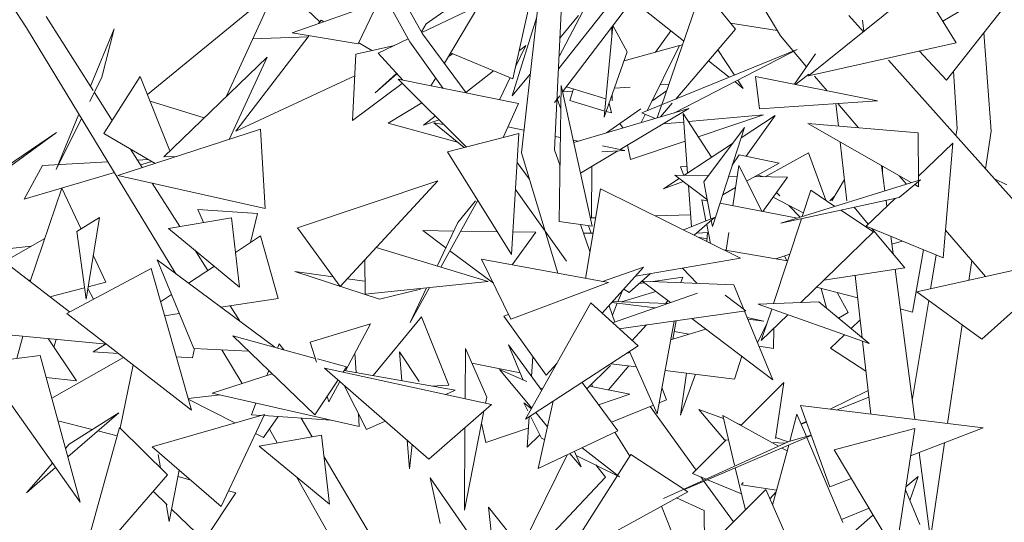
# Model space of a CAD drawing. Header units: metres. Extents: x -14.5 to 13.1, y -18.9 to 3.3.
# Tile 160 of 216: x 11.075 to 11.345, y 2.141 to 2.279. Entities that reach past the tile are written whole.
import ezdxf

# ---------------------------------------------------------------- set-up
doc = ezdxf.new("R2010")
doc.units = ezdxf.units.M
doc.layers.add('G-IMPT', color=7, linetype='Continuous', lineweight=5)
doc.layers.add('L-PLNT', color=7, linetype='Continuous', lineweight=5, true_color=0x005900)

# ---------------------------------------------------------------- blocks, each defined once
blk = doc.blocks.new('ÁRVORES ORNAMENTAIS - Pequeno e Médio Porte - Ipê-roxo-2940656-CORTE_CALÇADA')
at = {"layer": 'G-IMPT', "color": 253, "true_color": 0xaaaaaa}
for p, q in [((7.50095, 2.27278), (7.46534, 2.33781)), ((7.50446, 2.27497), (7.46831, 2.33901)), ((7.39585, 2.27662), (7.35831, 2.33438)), ((7.60252, 2.27437), (7.58015, 2.31167)), ((7.53151, 2.2423), (7.5388, 2.30662)), ((7.54055, 2.24316), (7.54376, 2.30684)), ((7.52919, 2.26263), (7.53834, 2.30369)), ((7.57, 2.30135), (7.54182, 2.2654)), ((7.57324, 2.29917), (7.54281, 2.25902)), ((7.54184, 2.26875), (7.55612, 2.29581)), ((7.64701, 2.27842), (7.67327, 2.29429)), ((7.64804, 2.26224), (7.67327, 2.29429)), ((7.42901, 2.25835), (7.46399, 2.28693)), ((7.46399, 2.28693), (7.4506, 2.25771)), ((7.47631, 2.27827), (7.46676, 2.28721)), ((7.58097, 2.2875), (7.56997, 2.25549)), ((7.59021, 2.27618), (7.58097, 2.2875)), ((7.64105, 2.28813), (7.65064, 2.2725)), ((7.46873, 2.27524), (7.49214, 2.28342)), ((7.48683, 2.27223), (7.49214, 2.28342)), ((7.56189, 2.28419), (7.57598, 2.27299)), ((7.63581, 2.28395), (7.61018, 2.26347)), ((7.50426, 2.27533), (7.51984, 2.28274)), ((7.50543, 2.27769), (7.51211, 2.28231)), ((7.51041, 2.26687), (7.51984, 2.28274)), ((7.4142, 2.25937), (7.40126, 2.27968)), ((7.47665, 2.27871), (7.47591, 2.27775)), ((7.47665, 2.27871), (7.47738, 2.27826)), ((7.50543, 2.27769), (7.50415, 2.27552)), ((7.53574, 2.27961), (7.52902, 2.25791)), ((7.5472, 2.27998), (7.54209, 2.27378)), ((7.58885, 2.27785), (7.60161, 2.27589)), ((7.62525, 2.27551), (7.62128, 2.27997)), ((7.62537, 2.27561), (7.62497, 2.27869)), ((7.43678, 2.20923), (7.39585, 2.27662)), ((7.41988, 2.27635), (7.41341, 2.2606)), ((7.41988, 2.27635), (7.41656, 2.26304)), ((7.48683, 2.27223), (7.46873, 2.27524)), ((7.50446, 2.27497), (7.51638, 2.25874)), ((7.55424, 2.2521), (7.55655, 2.27715)), ((7.55629, 2.27432), (7.55627, 2.27678)), ((7.5605, 2.26998), (7.55659, 2.2772)), ((7.5683, 2.26992), (7.57246, 2.27579)), ((7.59021, 2.27618), (7.57382, 2.25706)), ((7.66026, 2.24828), (7.65829, 2.27526)), ((7.47339, 2.27447), (7.45329, 2.24829)), ((7.47316, 2.27416), (7.45786, 2.27356)), ((7.48696, 2.2725), (7.49055, 2.27033)), ((7.49225, 2.26961), (7.50053, 2.27355)), ((7.50095, 2.27278), (7.51008, 2.26)), ((7.57566, 2.27206), (7.57482, 2.27165)), ((7.60969, 2.26593), (7.60252, 2.27437)), ((7.65064, 2.2725), (7.61018, 2.26347)), ((7.48618, 2.26934), (7.48519, 2.25123)), ((7.48618, 2.26934), (7.49671, 2.27173)), ((7.49225, 2.26961), (7.49907, 2.26221)), ((7.51267, 2.26945), (7.51143, 2.2686)), ((7.51208, 2.26969), (7.52919, 2.26263)), ((7.52992, 2.2659), (7.53275, 2.27176)), ((7.53275, 2.27176), (7.5309, 2.27032)), ((7.5605, 2.26998), (7.55424, 2.2521)), ((7.55965, 2.26756), (7.57482, 2.2717)), ((7.56454, 2.25327), (7.60713, 2.27068)), ((7.56595, 2.25384), (7.57482, 2.2717)), ((7.57349, 2.25332), (7.60713, 2.27068)), ((7.58535, 2.27051), (7.58991, 2.26364)), ((7.61214, 2.26945), (7.60633, 2.26112)), ((7.64053, 2.27025), (7.64804, 2.26224)), ((7.43353, 2.24127), (7.46181, 2.2685)), ((7.45144, 2.24603), (7.46181, 2.2685)), ((7.58282, 2.26756), (7.58849, 2.26306)), ((7.66347, 2.23262), (7.63216, 2.26775)), ((7.49733, 2.2641), (7.49148, 2.25879)), ((7.49741, 2.26402), (7.49148, 2.25879)), ((7.52387, 2.26483), (7.51627, 2.25889)), ((7.65091, 2.24898), (7.64997, 2.2647)), ((7.41324, 2.25636), (7.41656, 2.26304)), ((7.41711, 2.2476), (7.42706, 2.26321)), ((7.43521, 2.24289), (7.42706, 2.26321)), ((7.45329, 2.24829), (7.48585, 2.26341)), ((7.48519, 2.25123), (7.49887, 2.26134)), ((7.51649, 2.24393), (7.49772, 2.26248)), ((7.53071, 2.25587), (7.49772, 2.26248)), ((7.50672, 2.26068), (7.50803, 2.26288)), ((7.52563, 2.25704), (7.52848, 2.26293)), ((7.53396, 2.2639), (7.52902, 2.25791)), ((7.59001, 2.26185), (7.59233, 2.26)), ((7.59083, 2.26227), (7.59233, 2.26)), ((7.59569, 2.26323), (7.59677, 2.25441)), ((7.59569, 2.26323), (7.62911, 2.25661)), ((7.61032, 2.26388), (7.60664, 2.26106)), ((7.61528, 2.25935), (7.61189, 2.26334)), ((7.4194, 2.2512), (7.4145, 2.25889)), ((7.54187, 2.22351), (7.54243, 2.26078)), ((7.55089, 2.22225), (7.54243, 2.26078)), ((7.54284, 2.25906), (7.54565, 2.25926)), ((7.5547, 2.2571), (7.54388, 2.26043)), ((7.54584, 2.25983), (7.5448, 2.25667)), ((7.55703, 2.26007), (7.56133, 2.26037)), ((7.56728, 2.25652), (7.57128, 2.2593)), ((7.56948, 2.26095), (7.5719, 2.26112)), ((7.42977, 2.25646), (7.44459, 2.25192)), ((7.49501, 2.2505), (7.50421, 2.25607)), ((7.52656, 2.24652), (7.53071, 2.25587)), ((7.54202, 2.25798), (7.54059, 2.25609)), ((7.54233, 2.25435), (7.54135, 2.25709)), ((7.5544, 2.25379), (7.5448, 2.25667)), ((7.55618, 2.25325), (7.55559, 2.25593)), ((7.55643, 2.25657), (7.55642, 2.25831)), ((7.57286, 2.25594), (7.56965, 2.25219)), ((7.59677, 2.25441), (7.62911, 2.25661)), ((7.61839, 2.24963), (7.61769, 2.25583)), ((7.62394, 2.24916), (7.61823, 2.25587)), ((7.54585, 2.2452), (7.57745, 2.25448)), ((7.55618, 2.25325), (7.55479, 2.25367)), ((7.55483, 2.24784), (7.56421, 2.25438)), ((7.55856, 2.24326), (7.57745, 2.25448)), ((7.56817, 2.25176), (7.56454, 2.25327)), ((7.56993, 2.25539), (7.56874, 2.25192)), ((7.41025, 2.25291), (7.40404, 2.2378)), ((7.40404, 2.2378), (7.41096, 2.25175)), ((7.49501, 2.2505), (7.51403, 2.24524)), ((7.50793, 2.25239), (7.50472, 2.24988)), ((7.50899, 2.25134), (7.50472, 2.24988)), ((7.5102, 2.25014), (7.50755, 2.25053)), ((7.51584, 2.24376), (7.50755, 2.25053)), ((7.56435, 2.25064), (7.56547, 2.25288)), ((7.57032, 2.25025), (7.57599, 2.25076)), ((7.57702, 2.23681), (7.57581, 2.25312)), ((7.58361, 2.24113), (7.57581, 2.25312)), ((7.57727, 2.25088), (7.59789, 2.25275)), ((7.57995, 2.24675), (7.59789, 2.25275)), ((7.60111, 2.2526), (7.59175, 2.24646)), ((7.59316, 2.24139), (7.60111, 2.2526)), ((7.36696, 2.22269), (7.40414, 2.24795)), ((7.40414, 2.24795), (7.3723, 2.22494)), ((7.45998, 2.24881), (7.42093, 2.2361)), ((7.46127, 2.2271), (7.45998, 2.24881)), ((7.52784, 2.24942), (7.53221, 2.24854)), ((7.55928, 2.24914), (7.55851, 2.2504)), ((7.58156, 2.23443), (7.59268, 2.24931)), ((7.59268, 2.24931), (7.58386, 2.22219)), ((7.64028, 2.24778), (7.61001, 2.25033)), ((7.63837, 2.23418), (7.61001, 2.25033)), ((7.64028, 2.24778), (7.64034, 2.23479)), ((7.65059, 2.24707), (7.65091, 2.24898)), ((7.65872, 2.23795), (7.66026, 2.24828)), ((7.43112, 2.23942), (7.41711, 2.2476)), ((7.53085, 2.24763), (7.51124, 2.24258)), ((7.53085, 2.24763), (7.52882, 2.21452)), ((7.54073, 2.24683), (7.54221, 2.24654)), ((7.54571, 2.24584), (7.54709, 2.24556)), ((7.5614, 2.24054), (7.57637, 2.24555)), ((7.62069, 2.22921), (7.61888, 2.24528)), ((7.42763, 2.23828), (7.42441, 2.24333)), ((7.51124, 2.24258), (7.52882, 2.21452)), ((7.5421, 2.23874), (7.54055, 2.24316)), ((7.54769, 2.2368), (7.55791, 2.24287)), ((7.55355, 2.24258), (7.55985, 2.243)), ((7.55378, 2.24422), (7.55985, 2.243)), ((7.5614, 2.24054), (7.56063, 2.24449)), ((7.5894, 2.24492), (7.576, 2.23614)), ((7.64033, 2.23594), (7.64977, 2.24498)), ((7.64707, 2.21355), (7.64977, 2.24498)), ((7.40028, 2.23885), (7.41817, 2.23988)), ((7.42632, 2.24034), (7.42925, 2.24051)), ((7.43024, 2.23993), (7.42716, 2.23903)), ((7.43353, 2.24127), (7.43693, 2.24131)), ((7.53036, 2.23971), (7.53366, 2.23521)), ((7.54154, 2.20933), (7.53151, 2.2423)), ((7.5893, 2.23893), (7.59123, 2.24179)), ((7.59123, 2.24179), (7.60214, 2.23952)), ((7.61018, 2.24233), (7.59829, 2.23576)), ((7.61018, 2.24233), (7.61491, 2.22936)), ((7.40028, 2.23885), (7.39529, 2.22968)), ((7.55083, 2.23866), (7.55075, 2.2245)), ((7.57689, 2.23856), (7.57513, 2.2385)), ((7.57513, 2.2385), (7.57606, 2.23617)), ((7.58946, 2.22785), (7.59108, 2.23884)), ((7.59739, 2.22634), (7.59108, 2.23884)), ((7.59325, 2.23453), (7.60214, 2.23952)), ((7.63111, 2.23192), (7.6302, 2.23884)), ((7.63047, 2.23677), (7.63047, 2.23868)), ((7.41997, 2.23692), (7.39529, 2.22968)), ((7.46127, 2.2271), (7.42093, 2.2361)), ((7.47018, 2.22182), (7.50862, 2.2347)), ((7.48181, 2.20569), (7.50862, 2.2347)), ((7.57473, 2.23531), (7.57047, 2.23251)), ((7.57584, 2.23447), (7.57047, 2.23251)), ((7.58249, 2.22948), (7.57358, 2.23618)), ((7.58276, 2.23602), (7.57358, 2.23618)), ((7.58156, 2.23443), (7.58348, 2.22422)), ((7.59064, 2.23589), (7.58833, 2.23593)), ((7.60447, 2.23566), (7.59552, 2.23581)), ((7.59799, 2.23577), (7.59632, 2.23625)), ((7.59765, 2.22629), (7.60447, 2.23566)), ((7.64092, 2.23497), (7.60266, 2.22307)), ((7.61659, 2.22921), (7.62003, 2.23501)), ((7.63702, 2.23376), (7.63505, 2.23607)), ((7.63506, 2.23014), (7.64092, 2.23497)), ((7.64034, 2.23449), (7.64035, 2.23306)), ((7.66459, 2.23353), (7.66116, 2.23521)), ((7.40559, 2.23262), (7.39688, 2.20707)), ((7.41083, 2.22143), (7.40559, 2.23262)), ((7.43791, 2.22215), (7.43036, 2.23399)), ((7.52991, 2.23227), (7.54391, 2.21268)), ((7.55324, 2.23248), (7.54907, 2.20795)), ((7.55324, 2.23248), (7.59152, 2.21347)), ((7.57812, 2.22209), (7.57728, 2.2334)), ((7.58668, 2.23085), (7.59019, 2.23282)), ((7.61081, 2.23207), (7.60844, 2.22487)), ((7.61081, 2.23207), (7.61746, 2.22767)), ((7.64035, 2.23306), (7.63931, 2.23365)), ((7.66347, 2.23262), (7.68074, 2.21334)), ((7.51948, 2.22921), (7.50942, 2.21103)), ((7.51412, 2.22324), (7.51891, 2.22921)), ((7.58096, 2.22947), (7.58211, 2.22368)), ((7.58096, 2.22947), (7.58232, 2.22921)), ((7.60877, 2.22586), (7.60048, 2.23017)), ((7.60142, 2.23147), (7.60231, 2.23053)), ((7.63506, 2.23014), (7.60266, 2.22307)), ((7.61726, 2.23033), (7.61605, 2.22921)), ((7.62603, 2.22225), (7.63404, 2.22992)), ((7.63167, 2.22764), (7.63146, 2.22921)), ((7.4592, 2.22574), (7.44281, 2.22678)), ((7.44437, 2.22323), (7.44281, 2.22678)), ((7.58592, 2.22852), (7.60716, 2.22447)), ((7.6048, 2.22792), (7.60788, 2.22469)), ((7.61902, 2.22664), (7.62805, 2.22067)), ((7.6227, 2.22744), (7.62659, 2.22278)), ((7.40973, 2.22074), (7.41587, 2.2246)), ((7.41222, 2.20228), (7.41587, 2.2246)), ((7.43485, 2.22164), (7.45209, 2.22451)), ((7.4543, 2.20555), (7.45209, 2.22451)), ((7.4592, 2.22574), (7.45726, 2.21774)), ((7.54187, 2.22351), (7.55089, 2.22225)), ((7.55039, 2.22449), (7.55189, 2.22454)), ((7.56818, 2.22506), (7.57787, 2.22538)), ((7.57593, 2.22122), (7.58447, 2.22462)), ((7.5789, 2.21974), (7.58447, 2.22462)), ((7.58355, 2.22382), (7.58386, 2.22219)), ((7.60825, 2.22429), (7.6006, 2.20103)), ((7.43485, 2.22164), (7.4543, 2.20555)), ((7.48181, 2.20569), (7.47018, 2.22182)), ((7.51081, 2.21632), (7.5045, 2.22102)), ((7.513, 2.22089), (7.5045, 2.22102)), ((7.51412, 2.22324), (7.50842, 2.21133)), ((7.52494, 2.22071), (7.51486, 2.22086)), ((7.55032, 2.2153), (7.54773, 2.22269)), ((7.54995, 2.22238), (7.55061, 2.22035)), ((7.5823, 2.22272), (7.58333, 2.21754)), ((7.62603, 2.22225), (7.64707, 2.21355)), ((7.62757, 2.22161), (7.63657, 2.21083)), ((7.64773, 2.22116), (7.65875, 2.20843)), ((7.40091, 2.2189), (7.38983, 2.21252)), ((7.41222, 2.20228), (7.40973, 2.22074)), ((7.46005, 2.21957), (7.45319, 2.21507)), ((7.46484, 2.20243), (7.46005, 2.21957)), ((7.52902, 2.21164), (7.5355, 2.22056)), ((7.5355, 2.22056), (7.5292, 2.22065)), ((7.55118, 2.22035), (7.54855, 2.22036)), ((7.5796, 2.22036), (7.58274, 2.22052)), ((7.57999, 2.2192), (7.58236, 2.21873)), ((7.5823, 2.21805), (7.58252, 2.22051)), ((7.58766, 2.21564), (7.58838, 2.22051)), ((7.62805, 2.22067), (7.60807, 2.20134)), ((7.63337, 2.21466), (7.63274, 2.21947)), ((7.63588, 2.21818), (7.63302, 2.2173)), ((7.39713, 2.21672), (7.38564, 2.21551)), ((7.4456, 2.21008), (7.442, 2.21572)), ((7.49172, 2.21641), (7.52239, 2.20709)), ((7.52384, 2.20663), (7.5119, 2.21551)), ((7.60445, 2.21272), (7.58687, 2.21578)), ((7.64176, 2.21574), (7.63873, 2.19871)), ((7.3893, 2.21293), (7.40764, 2.19874)), ((7.41763, 2.20689), (7.41418, 2.21427)), ((7.46393, 2.18905), (7.43168, 2.21302)), ((7.44171, 2.18872), (7.43168, 2.21302)), ((7.48858, 2.21302), (7.48868, 2.20359)), ((7.52063, 2.21318), (7.52867, 2.19675)), ((7.52063, 2.21318), (7.5554, 2.20678)), ((7.56279, 2.20857), (7.59152, 2.21347)), ((7.60126, 2.21328), (7.60506, 2.2146)), ((7.60425, 2.21276), (7.60358, 2.21408)), ((7.63991, 2.20421), (7.68283, 2.21381)), ((7.64368, 2.20506), (7.6452, 2.21432)), ((7.65415, 2.2074), (7.65496, 2.21281)), ((7.6577, 2.1913), (7.68283, 2.21381)), ((7.40692, 2.19836), (7.43003, 2.21069)), ((7.43003, 2.21069), (7.44108, 2.17186)), ((7.4474, 2.21126), (7.44031, 2.20661)), ((7.55363, 2.1984), (7.56499, 2.21101)), ((7.55377, 2.20708), (7.56499, 2.21101)), ((7.57971, 2.20658), (7.57566, 2.21077)), ((7.63657, 2.21083), (7.6144, 2.20746)), ((7.63933, 2.16925), (7.63393, 2.21043)), ((7.39697, 2.20733), (7.3961, 2.20767)), ((7.49263, 2.20221), (7.4694, 2.20984)), ((7.47987, 2.20838), (7.4694, 2.20984)), ((7.48864, 2.20716), (7.48379, 2.20783)), ((7.56103, 2.20411), (7.56693, 2.20928)), ((7.57572, 2.20827), (7.56757, 2.2071)), ((7.57572, 2.20827), (7.57522, 2.20677)), ((7.62491, 2.19166), (7.62299, 2.20877)), ((7.4118, 2.20536), (7.4023, 2.20287)), ((7.41268, 2.20515), (7.41423, 2.20226)), ((7.41763, 2.20689), (7.41276, 2.20561)), ((7.48868, 2.20359), (7.52239, 2.20709)), ((7.49263, 2.20221), (7.5039, 2.20503)), ((7.50631, 2.20542), (7.501, 2.19582)), ((7.50555, 2.20534), (7.501, 2.19582)), ((7.52867, 2.19675), (7.5554, 2.20678)), ((7.55922, 2.20461), (7.55796, 2.20153)), ((7.56103, 2.20411), (7.55955, 2.20498)), ((7.56523, 2.20676), (7.56383, 2.20656)), ((7.58973, 2.20616), (7.56461, 2.20722)), ((7.56461, 2.20722), (7.57241, 2.20133)), ((7.58973, 2.20616), (7.59251, 2.1994)), ((7.62368, 2.20259), (7.61237, 2.2055)), ((7.61363, 2.20518), (7.6151, 2.19984)), ((7.4356, 2.20352), (7.43262, 2.20156)), ((7.46484, 2.20243), (7.44915, 2.20004)), ((7.57974, 2.20389), (7.55652, 2.19579)), ((7.5684, 2.20436), (7.55897, 2.2015)), ((7.58738, 2.20334), (7.593, 2.19903)), ((7.61808, 2.20403), (7.62108, 2.19859)), ((7.6577, 2.1913), (7.63991, 2.20421)), ((7.45429, 2.19644), (7.45175, 2.20043)), ((7.55053, 2.2012), (7.53268, 2.16936)), ((7.56356, 2.18943), (7.55053, 2.2012)), ((7.5571, 2.19599), (7.55554, 2.20044)), ((7.56821, 2.19987), (7.55627, 2.20134)), ((7.5578, 2.20115), (7.55645, 2.19785)), ((7.57155, 2.20103), (7.5565, 2.20159)), ((7.57103, 2.20105), (7.57174, 2.20184)), ((7.61304, 2.20155), (7.59642, 2.20085)), ((7.59642, 2.20085), (7.62682, 2.19007)), ((7.60011, 2.19954), (7.59726, 2.19089)), ((7.61304, 2.20155), (7.62682, 2.19007)), ((7.63873, 2.19871), (7.63535, 2.19958)), ((7.63865, 2.17448), (7.64315, 2.20186)), ((7.40692, 2.19836), (7.44108, 2.17186)), ((7.43776, 2.19829), (7.43373, 2.19768)), ((7.50413, 2.19739), (7.49091, 2.18129)), ((7.51161, 2.17868), (7.50413, 2.19739)), ((7.52667, 2.1976), (7.52802, 2.19807)), ((7.53832, 2.18142), (7.52667, 2.1976)), ((7.593, 2.19903), (7.55834, 2.19415)), ((7.57822, 2.19695), (7.60042, 2.18019)), ((7.59268, 2.19898), (7.60042, 2.18019)), ((7.59798, 2.1962), (7.5934, 2.19724)), ((7.59798, 2.1962), (7.59361, 2.19674)), ((7.60457, 2.19796), (7.59726, 2.19089)), ((7.61844, 2.19705), (7.62108, 2.19859)), ((7.62187, 2.1942), (7.62436, 2.1966)), ((7.41779, 2.18992), (7.3757, 2.19395)), ((7.47366, 2.19042), (7.4902, 2.19547)), ((7.48331, 2.18265), (7.4902, 2.19547)), ((7.56192, 2.19091), (7.56577, 2.19519)), ((7.57335, 2.19626), (7.56872, 2.17085)), ((7.58205, 2.19406), (7.57241, 2.19107)), ((7.57395, 2.19635), (7.57305, 2.19127)), ((7.59625, 2.19031), (7.59887, 2.19577)), ((7.60063, 2.18869), (7.60069, 2.19421)), ((7.64828, 2.16816), (7.65233, 2.1952)), ((7.39488, 2.19211), (7.39327, 2.186)), ((7.40185, 2.19145), (7.40962, 2.1799)), ((7.404, 2.19124), (7.40341, 2.18912)), ((7.47493, 2.17056), (7.45242, 2.1922)), ((7.47503, 2.18602), (7.45242, 2.1922)), ((7.57753, 2.19266), (7.57342, 2.19336)), ((7.61625, 2.18878), (7.62007, 2.19246)), ((7.4175, 2.18995), (7.41416, 2.18778)), ((7.44193, 2.18871), (7.44143, 2.18615)), ((7.45676, 2.18803), (7.44171, 2.18872)), ((7.46468, 2.18885), (7.46513, 2.18998)), ((7.46513, 2.18998), (7.46638, 2.18838)), ((7.47366, 2.19042), (7.47533, 2.18503)), ((7.51618, 2.1887), (7.5161, 2.17499)), ((7.51618, 2.1887), (7.52201, 2.1754)), ((7.5371, 2.17725), (7.52799, 2.18972)), ((7.53201, 2.1801), (7.52799, 2.18972)), ((7.56356, 2.18943), (7.53268, 2.16936)), ((7.60063, 2.18869), (7.59664, 2.18937)), ((7.62594, 2.18252), (7.61625, 2.18878)), ((7.62727, 2.17072), (7.62502, 2.19071)), ((7.38361, 2.18475), (7.39966, 2.18683)), ((7.39966, 2.18683), (7.41057, 2.1466)), ((7.42252, 2.18625), (7.40284, 2.17511)), ((7.41416, 2.18778), (7.42109, 2.18736)), ((7.43693, 2.18642), (7.44143, 2.18615)), ((7.45504, 2.17917), (7.44946, 2.18836)), ((7.48361, 2.18367), (7.4756, 2.18586)), ((7.48622, 2.18213), (7.4859, 2.18747)), ((7.49811, 2.18782), (7.50353, 2.17969)), ((7.49811, 2.18782), (7.49879, 2.17988)), ((7.53464, 2.18653), (7.5343, 2.18108)), ((7.56128, 2.18763), (7.56033, 2.18734)), ((7.56116, 2.18788), (7.56872, 2.17085)), ((7.58993, 2.18036), (7.59194, 2.18659)), ((7.38361, 2.18475), (7.41057, 2.1466)), ((7.42155, 2.16695), (7.42514, 2.18422)), ((7.50615, 2.15843), (7.47758, 2.18334)), ((7.52336, 2.17342), (7.47758, 2.18334)), ((7.48266, 2.18223), (7.48361, 2.18367)), ((7.51794, 2.18468), (7.53118, 2.18209)), ((7.53299, 2.17966), (7.52556, 2.183)), ((7.52556, 2.183), (7.53439, 2.17242)), ((7.53832, 2.18142), (7.54129, 2.18471)), ((7.55597, 2.18404), (7.54947, 2.17768)), ((7.56093, 2.18396), (7.55535, 2.17737)), ((7.56302, 2.1837), (7.55606, 2.18456)), ((7.4013, 2.18079), (7.40962, 2.1799)), ((7.46325, 2.18179), (7.44673, 2.17652)), ((7.46173, 2.18131), (7.46228, 2.18272)), ((7.48297, 2.18271), (7.51338, 2.17727)), ((7.58993, 2.18036), (7.57089, 2.18272)), ((7.57514, 2.17047), (7.5768, 2.18199)), ((7.57514, 2.17047), (7.57926, 2.18168)), ((7.47493, 2.17056), (7.48126, 2.18012)), ((7.47872, 2.17412), (7.48173, 2.17972)), ((7.48284, 2.17874), (7.48911, 2.16656)), ((7.51161, 2.17868), (7.50676, 2.17845)), ((7.53735, 2.1777), (7.53648, 2.17809)), ((7.55794, 2.16617), (7.54818, 2.17944)), ((7.55018, 2.17838), (7.56126, 2.17622)), ((7.551, 2.17822), (7.55078, 2.17896)), ((7.57004, 2.17806), (7.57131, 2.17467)), ((7.59165, 2.16766), (7.60348, 2.17946)), ((7.60116, 2.16407), (7.60348, 2.17946)), ((7.44016, 2.17507), (7.449, 2.176)), ((7.48709, 2.16732), (7.44673, 2.17652)), ((7.47826, 2.17559), (7.47872, 2.17412)), ((7.51082, 2.17614), (7.51338, 2.17727)), ((7.52201, 2.1754), (7.52169, 2.17378)), ((7.55266, 2.17334), (7.56126, 2.17622)), ((7.62653, 2.17725), (7.61618, 2.17208)), ((7.62674, 2.1754), (7.61791, 2.17186)), ((7.44023, 2.17484), (7.453, 2.16836)), ((7.45754, 2.17059), (7.45878, 2.17378)), ((7.50615, 2.15843), (7.52336, 2.17342)), ((7.53326, 2.17167), (7.53217, 2.17385)), ((7.53428, 2.17222), (7.53217, 2.17385)), ((7.54025, 2.17429), (7.53616, 2.15581)), ((7.56768, 2.1732), (7.55618, 2.16855)), ((7.57937, 2.1554), (7.56679, 2.17284)), ((7.57131, 2.17467), (7.56927, 2.17384)), ((7.61604, 2.15084), (7.60801, 2.17307)), ((7.60801, 2.17307), (7.65803, 2.16697)), ((7.42116, 2.17111), (7.4072, 2.15902)), ((7.42116, 2.17111), (7.40763, 2.16256)), ((7.43031, 2.16183), (7.4611, 2.17068)), ((7.44925, 2.14544), (7.4611, 2.17068)), ((7.45754, 2.17059), (7.46016, 2.17041)), ((7.46088, 2.16436), (7.46489, 2.17009)), ((7.46095, 2.17036), (7.47932, 2.16909)), ((7.47417, 2.16456), (7.47114, 2.16966)), ((7.48709, 2.16732), (7.48688, 2.17089)), ((7.52127, 2.1716), (7.51593, 2.14441)), ((7.53361, 2.16997), (7.5331, 2.16168)), ((7.53704, 2.16412), (7.53399, 2.17022)), ((7.53544, 2.17116), (7.5387, 2.16726)), ((7.58688, 2.16956), (7.58019, 2.17198)), ((7.5872, 2.1637), (7.58019, 2.17198)), ((7.60198, 2.16197), (7.58668, 2.1704)), ((7.58996, 2.15673), (7.58668, 2.1704)), ((7.60505, 2.16331), (7.60704, 2.17075)), ((7.60964, 2.1646), (7.60704, 2.17075)), ((7.4139, 2.16652), (7.40451, 2.16893)), ((7.42139, 2.16711), (7.40991, 2.12569)), ((7.42139, 2.16711), (7.4345, 2.15412)), ((7.48911, 2.16656), (7.49423, 2.16882)), ((7.51606, 2.16706), (7.51593, 2.14441)), ((7.52062, 2.16831), (7.52173, 2.16299)), ((7.52173, 2.16299), (7.53342, 2.1669)), ((7.59178, 2.16779), (7.59069, 2.16818)), ((7.60956, 2.16877), (7.60817, 2.16808)), ((7.60964, 2.16856), (7.60821, 2.16798)), ((7.61727, 2.16097), (7.63931, 2.16685)), ((7.63931, 2.16685), (7.63414, 2.13265)), ((7.63818, 2.15935), (7.65803, 2.16697)), ((7.42074, 2.16476), (7.41541, 2.16613)), ((7.45866, 2.16548), (7.46088, 2.16436)), ((7.4597, 2.162), (7.47676, 2.16501)), ((7.46463, 2.16287), (7.46249, 2.16666)), ((7.47889, 2.1461), (7.47676, 2.16501)), ((7.53656, 2.16507), (7.5331, 2.16168)), ((7.55794, 2.16617), (7.53616, 2.15581)), ((7.53704, 2.16412), (7.5379, 2.16369)), ((7.56128, 2.15927), (7.55715, 2.16579)), ((7.61097, 2.16488), (7.57619, 2.15009)), ((7.60461, 2.16316), (7.6012, 2.16439)), ((7.61094, 2.16496), (7.60477, 2.16323)), ((7.61959, 2.14103), (7.60974, 2.16436)), ((7.40657, 2.16136), (7.40763, 2.16256)), ((7.44925, 2.14544), (7.43031, 2.16183)), ((7.4597, 2.162), (7.47889, 2.1461)), ((7.50019, 2.16363), (7.50086, 2.15572)), ((7.50161, 2.16239), (7.50086, 2.15572)), ((7.5584, 2.15361), (7.54815, 2.16152)), ((7.60477, 2.16323), (7.5705, 2.14766)), ((7.57845, 2.15449), (7.58766, 2.16368)), ((7.5883, 2.16364), (7.5872, 2.1637)), ((7.60378, 2.16278), (7.60013, 2.16298)), ((7.60037, 2.14585), (7.60477, 2.16224)), ((7.60434, 2.16067), (7.60291, 2.16145)), ((7.64359, 2.1368), (7.6475, 2.16293)), ((7.43261, 2.156), (7.43202, 2.15968)), ((7.51117, 2.10219), (7.47743, 2.15906)), ((7.5441, 2.15959), (7.52611, 2.12335)), ((7.56153, 2.15966), (7.54306, 2.13081)), ((7.54481, 2.15993), (7.54787, 2.15627)), ((7.54605, 2.16052), (7.54787, 2.15627)), ((7.5465, 2.15946), (7.5584, 2.15361)), ((7.56153, 2.15966), (7.57605, 2.15018)), ((7.61727, 2.16097), (7.63414, 2.13265)), ((7.65009, 2.08733), (7.64052, 2.16024)), ((7.39585, 2.14918), (7.403, 2.15731)), ((7.40385, 2.15611), (7.39585, 2.14918)), ((7.55456, 2.15347), (7.55188, 2.15682)), ((7.59289, 2.14448), (7.59013, 2.15601)), ((7.4345, 2.15412), (7.40991, 2.12569)), ((7.43498, 2.14132), (7.43777, 2.15538)), ((7.44092, 2.15265), (7.43742, 2.15362)), ((7.49632, 2.10676), (7.4699, 2.15355)), ((7.55456, 2.15347), (7.52611, 2.12335)), ((7.58213, 2.15295), (7.57845, 2.15449)), ((7.58138, 2.15261), (7.58071, 2.15354)), ((7.63689, 2.15081), (7.64022, 2.15368)), ((7.63798, 2.1471), (7.64022, 2.15368)), ((7.52534, 2.12615), (7.50654, 2.15329)), ((7.50928, 2.1408), (7.50654, 2.15329)), ((7.58961, 2.1412), (7.58155, 2.15237)), ((7.59184, 2.14887), (7.58253, 2.15278)), ((7.59227, 2.15206), (7.59185, 2.15134)), ((7.60147, 2.14996), (7.59185, 2.15134)), ((7.61604, 2.15084), (7.62195, 2.15311)), ((7.43443, 2.14594), (7.43061, 2.14962)), ((7.44462, 2.13612), (7.4533, 2.14923)), ((7.4533, 2.14923), (7.45129, 2.14978)), ((7.57709, 2.1495), (7.54306, 2.13081)), ((7.57617, 2.1501), (7.57709, 2.1495)), ((7.5852, 2.13679), (7.5985, 2.15008)), ((7.5985, 2.15008), (7.61063, 2.12268)), ((7.60134, 2.14946), (7.59961, 2.14757)), ((7.63677, 2.15002), (7.64071, 2.14052)), ((7.43498, 2.14132), (7.4342, 2.14616)), ((7.53141, 2.13402), (7.52248, 2.14528)), ((7.52441, 2.12749), (7.52248, 2.14528)), ((7.56995, 2.14558), (7.58176, 2.11514)), ((7.574, 2.14781), (7.58165, 2.14436)), ((7.44462, 2.13612), (7.43566, 2.14475)), ((7.58165, 2.14436), (7.58176, 2.11514)), ((7.6123, 2.1296), (7.62778, 2.14295)), ((7.6268, 2.14499), (7.61924, 2.14187))]:
    blk.add_line(p, q, dxfattribs=at)

msp = doc.modelspace()

# ---------------------------------------------------------------- block references
at = {"layer": 'L-PLNT', "color": 253, "true_color": 0xaaaaaa}
msp.add_blockref('ÁRVORES ORNAMENTAIS - Pequeno e Médio Porte - Ipê-roxo-2940656-CORTE_CALÇADA', (3.68079, 0), dxfattribs=at)

doc.saveas('drawing.dxf')
